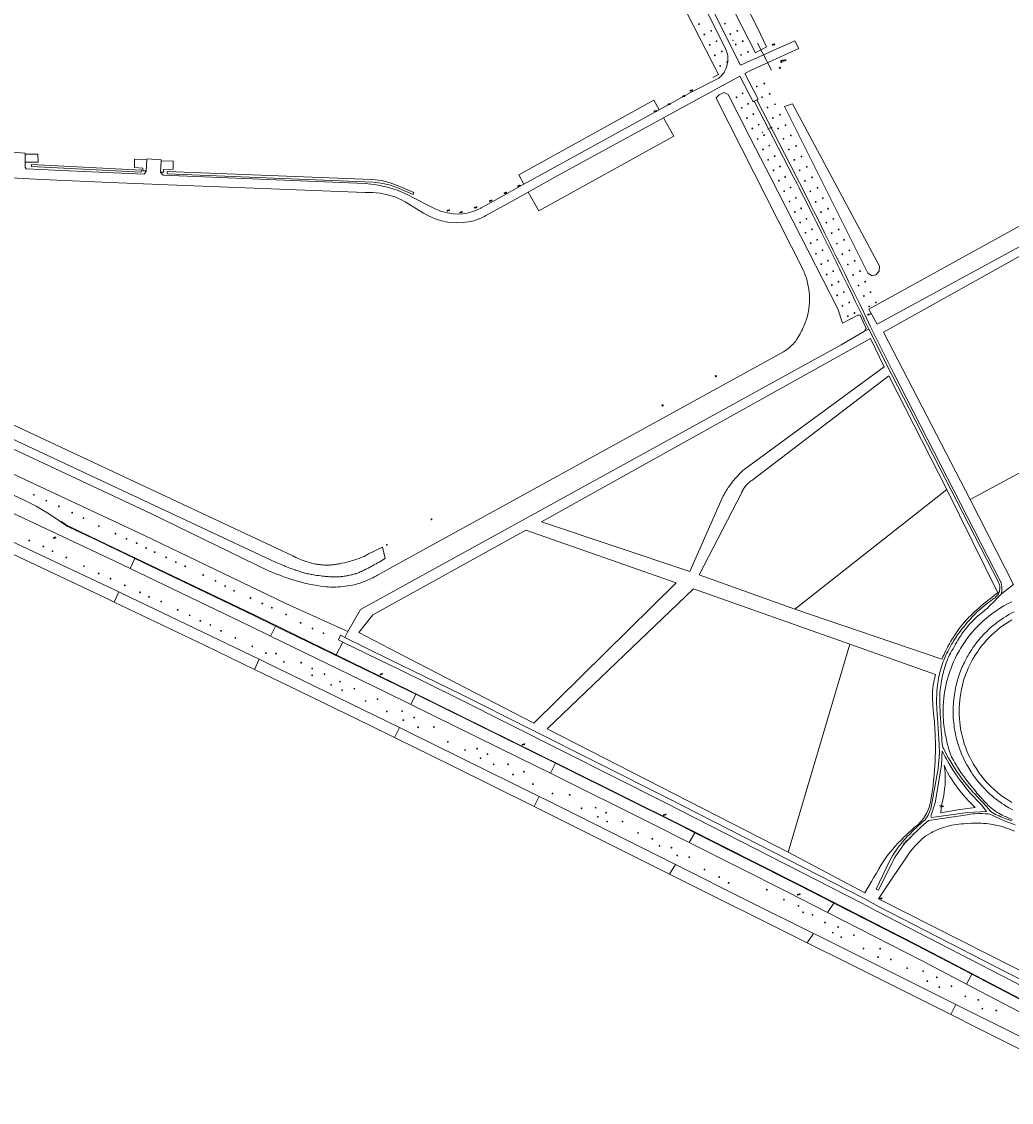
# Model space of a CAD drawing. Header units: metres. Extents: x 138165 to 154469, y 480134 to 494189.
# Tile 136 of 256: x 147764 to 148399, y 482407 to 483100. Entities that reach past the tile are written whole.
import ezdxf

# ---------------------------------------------------------------- set-up
doc = ezdxf.new("R2010")
doc.units = ezdxf.units.M
doc.header["$LTSCALE"] = 0.001
doc.header["$MEASUREMENT"] = 0
for name, color, linetype, lineweight in [('Level 5', 7, 'Continuous', 0), ('TOP-L-duiker', 7, 'Continuous', 0), ('TOP-L-terrein schutting raster hek leuning', 7, 'Continuous', 0), ('TOP-L-topo objecten punt', 7, 'Continuous', 0), ('TOP-L-topo objecten vlak', 7, 'Continuous', 0), ('TOP-T-topo huisnummering naamgeving', 7, 'Continuous', 0)]:
    doc.layers.add(name, color=color, linetype=linetype, lineweight=lineweight)
doc.styles.add('Style-INTL_ISO', font='INTL_ISO.shx')
doc.styles.add('Style-STANDARD', font='STANDARD.shx')

# ---------------------------------------------------------------- blocks, each defined once
blk = doc.blocks.new('24')
at = {"layer": 'TOP-L-topo objecten punt', "color": 7, "linetype": 'Continuous', "lineweight": 0}
for radius in [0.025, 0.0182, 0.0115, 0.005]:
    blk.add_circle((0, 0), radius, dxfattribs=at)
blk = doc.blocks.new('121')
at = {"layer": 'TOP-L-topo objecten punt', "color": 7, "linetype": 'Continuous', "lineweight": 0}
blk.add_circle((0, 0), 0.025, dxfattribs=at)
at = {"layer": 'TOP-L-topo objecten punt', "color": 7, "linetype": 'Continuous', "lineweight": 0, "style": 'Style-STANDARD'}
blk.add_text('LD', height=0.06, dxfattribs=at).set_placement((0.0483, 0))
blk = doc.blocks.new('*U13')
at = {"layer": 'Level 5', "color": 7, "linetype": 'Continuous', "lineweight": 0}
blk.add_circle((0, 0), 0.0415, dxfattribs=at)
blk = doc.blocks.new('150')
at = {"layer": 'Level 5', "color": 7, "linetype": 'Continuous', "lineweight": 0}
blk.add_blockref('*U13', (0, 0), dxfattribs=at)
blk = doc.blocks.new('73')
at = {"layer": 'TOP-L-topo objecten punt', "color": 7, "linetype": 'Continuous', "lineweight": 0}
blk.add_circle((0, 0), 0.025, dxfattribs=at)
at = {"layer": 'TOP-L-topo objecten punt', "color": 7, "linetype": 'Continuous', "lineweight": 0, "style": 'Style-STANDARD'}
blk.add_text('WP', height=0.06, dxfattribs=at).set_placement((0.0483, 0))
blk = doc.blocks.new('10')
at = {"layer": 'TOP-L-topo objecten punt', "linetype": 'Continuous', "lineweight": 0}
blk.add_circle((0, 0), 0.0125, dxfattribs=at)
blk = doc.blocks.new('17')
at = {"layer": 'TOP-L-topo objecten punt', "color": 7, "linetype": 'Continuous', "lineweight": 0}
blk.add_circle((0, 0), 0.025, dxfattribs=at)
at = {"layer": 'TOP-L-topo objecten punt', "color": 7, "linetype": 'Continuous', "lineweight": 0, "style": 'Style-STANDARD'}
blk.add_text('HP', height=0.06, dxfattribs=at).set_placement((0.0483, 0))
blk = doc.blocks.new('18')
at = {"layer": 'TOP-L-topo objecten punt', "color": 7, "linetype": 'Continuous', "lineweight": 0}
blk.add_circle((0, 0), 0.025, dxfattribs=at)
at = {"layer": 'TOP-L-topo objecten punt', "color": 7, "linetype": 'Continuous', "lineweight": 0, "style": 'Style-STANDARD'}
blk.add_text('PP', height=0.06, dxfattribs=at).set_placement((0.0483, 0))
blk = doc.blocks.new('123')
at = {"layer": 'TOP-L-topo objecten punt', "color": 7, "linetype": 'Continuous', "lineweight": 0}
blk.add_circle((0, 0), 0.025, dxfattribs=at)
at = {"layer": 'TOP-L-topo objecten punt', "color": 7, "linetype": 'Continuous', "lineweight": 0, "style": 'Style-STANDARD'}
blk.add_text('PT', height=0.06, dxfattribs=at).set_placement((0.0483, 0))
blk = doc.blocks.new('11')
at = {"layer": 'TOP-L-topo objecten punt', "color": 7, "linetype": 'Continuous', "lineweight": 0}
blk.add_circle((0, 0), 0.025, dxfattribs=at)
at = {"layer": 'TOP-L-topo objecten punt', "color": 7, "linetype": 'Continuous', "lineweight": 0, "style": 'Style-STANDARD'}
blk.add_text('AB', height=0.06, dxfattribs=at).set_placement((0.0483, 0))
blk = doc.blocks.new('14')
at = {"layer": 'TOP-L-topo objecten punt', "color": 7, "linetype": 'Continuous', "lineweight": 0}
blk.add_circle((0, 0), 0.025, dxfattribs=at)
at = {"layer": 'TOP-L-topo objecten punt', "color": 7, "linetype": 'Continuous', "lineweight": 0, "style": 'Style-STANDARD'}
blk.add_text('VB', height=0.06, dxfattribs=at).set_placement((0.0483, 0))

msp = doc.modelspace()

# ---------------------------------------------------------------- linework, layer by layer
at = {"layer": 'TOP-L-duiker', "flags": 128}
msp.add_lwpolyline([(148244.95, 483068.62), (148236.03, 483085.97)], dxfattribs=at)
at = {"layer": 'TOP-L-terrein schutting raster hek leuning', "flags": 128}
msp.add_lwpolyline([(148207.25, 483063.9), (148211.03, 483065.79), (148153.34, 483178.51), (148152.7, 483179.6), (148151.86, 483180.97), (148151.52, 483181.52), (148150.89, 483182.49), (148150.03, 483183.79), (148149.24, 483184.94), (148148.54, 483185.92), (148147.8, 483186.86), (148147.33, 483187.44), (148146.47, 483188.49), (148145.74, 483189.35), (148144.98, 483190.24), (148143.8, 483191.57), (148043.12, 483297.37), (148040.66, 483299.96), (148028, 483313.26), (148026.89, 483312.22)], dxfattribs=at)
at = {"layer": 'TOP-L-topo objecten vlak', "flags": 128}
for points in [[(148241.63, 483083.56), (148235.97, 483095.75), (148189.72, 483185.94), (148187.93, 483189.24), (148186.74, 483191.35), (148185.19, 483193.99), (148184.11, 483195.78), (148182.97, 483196.19), (148181.4, 483196.02), (148179.48, 483194.8), (148178.52, 483193.22), (148178.17, 483191.3), (148178.52, 483189.53), (148179.12, 483188.48), (148180.03, 483186.82), (148180.95, 483185.05), (148182.35, 483182.19), (148234.71, 483079.75), (148241.63, 483083.56)], [(148235.52, 483049.62), (148236.35, 483050.05), (148227.86, 483066.48), (148231.46, 483068.46), (148262.4, 483082.55), (148259.81, 483087.47), (148225.14, 483071.95), (148173.44, 483175.03)], [(148169.96, 483174.03), (148215.48, 483082.27), (148216.06, 483080.92), (148216.4, 483079.89), (148216.64, 483078.95), (148216.88, 483077.54), (148216.98, 483076.54), (148217, 483075.22), (148216.94, 483074.23), (148216.82, 483073.23), (148216.61, 483072.18), (148216.36, 483071.22), (148216.11, 483070.47), (148215.74, 483069.54), (148215.3, 483068.61), (148214.89, 483067.87), (148214.5, 483067.23), (148214.05, 483066.58), (148213.59, 483065.99), (148213.1, 483065.42), (148212.4, 483064.68), (148211.77, 483064.1), (148211.14, 483063.58), (148193.46, 483054.64), (148172.9, 483043.31)], [(148175.68, 483038.12), (148224.67, 483064.9), (148233.25, 483048.38), (148233.93, 483048.73)], [(148304.59, 482901.24), (148305.71, 482903.07), (148301.88, 482911.53), (148300.21, 482911.53), (148290.4, 482906.42), (148287.54, 482915.57), (148244.28, 483000), (148231.56, 483024.81), (148231.33, 483025.25), (148217.13, 483052.95), (148214.66, 483054.26), (148211.4, 483052.82), (148209.45, 483051), (148209.9, 483049.75), (148265.61, 482939.83), (148265.79, 482939.37), (148265.97, 482938.94), (148266.16, 482938.44), (148266.35, 482937.94), (148266.55, 482937.39), (148266.77, 482936.76), (148267.07, 482935.86), (148267.33, 482935), (148267.54, 482934.29), (148267.75, 482933.5), (148267.91, 482932.9), (148268.26, 482931.43), (148268.54, 482930.01), (148268.68, 482929.25), (148268.75, 482928.81), (148268.86, 482928.14), (148268.94, 482927.59), (148269.05, 482926.71), (148269.15, 482925.81), (148269.23, 482924.93), (148269.34, 482923.06), (148269.35, 482922.31), (148269.34, 482921.48), (148269.32, 482920.73), (148269.28, 482919.91), (148269.23, 482919.06), (148269.21, 482918.78), (148269.16, 482918.15), (148269.08, 482917.41), (148269.02, 482916.87), (148268.97, 482916.44), (148268.82, 482915.34), (148268.66, 482914.37), (148268.46, 482913.28), (148268.35, 482912.74), (148268.21, 482912.09), (148267.97, 482911.09), (148267.6, 482909.71), (148267.25, 482908.52), (148267.15, 482908.2), (148266.82, 482907.31), (148266.52, 482906.53), (148266.15, 482905.63), (148265.63, 482904.42), (148265.08, 482903.21), (148264.5, 482901.99), (148264.23, 482901.45), (148264.02, 482901.04), (148263.71, 482900.45), (148263.23, 482899.54), (148262.86, 482898.87), (148262.22, 482897.76), (148261.2, 482896.08), (148260.35, 482894.75), (148259.9, 482894.27), (148259.46, 482893.79), (148258.73, 482893.04), (148257.98, 482892.3), (148257.25, 482891.62), (148256.92, 482891.33), (148256.43, 482890.9), (148255.55, 482890.15), (148254.79, 482889.55), (148253.84, 482888.83), (148253.22, 482888.39), (148252.63, 482887.97), (148000, 482749.1), (147993.05, 482745.28), (147992.29, 482744.82), (147991.56, 482744.41), (147990.31, 482743.72), (147989.27, 482743.18), (147987.48, 482742.31), (147987.02, 482742.09), (147986.3, 482741.77), (147985.07, 482741.24), (147983.17, 482740.49), (147981.63, 482739.93), (147981.1, 482739.75), (147980.32, 482739.49), (147979.37, 482739.2), (147978.17, 482738.89), (147977.41, 482738.71), (147976.3, 482738.46), (147974.56, 482738.09), (147973.27, 482737.89), (147971.66, 482737.66), (147970.14, 482737.48), (147968.37, 482737.32), (147967.06, 482737.23), (147965.69, 482737.18), (147964.53, 482737.15), (147963.09, 482737.15), (147961.67, 482737.19), (147960.61, 482737.28), (147959.31, 482737.4), (147957.56, 482737.59), (147955.79, 482737.82), (147953.93, 482738.09), (147952.44, 482738.33), (147950.85, 482738.61), (147948.38, 482739.1), (147946.73, 482739.46), (147945.48, 482739.75), (147943.57, 482740.23), (147941.78, 482740.71), (147940.24, 482741.16), (147938.72, 482741.62), (147936.61, 482742.31), (147935.12, 482742.8), (147933.4, 482743.4), (147931.12, 482744.2), (147929.74, 482744.71), (147927.07, 482745.72), (147925.23, 482746.43), (147922.77, 482747.42), (147847.02, 482784.3), (147699.89, 482853.17)], [(148233.93, 483048.73), (148235.52, 483049.62)], [(148392.34, 482732.9), (148392.43, 482733.37), (148392.49, 482733.71), (148392.58, 482734.42), (148392.62, 482734.91), (148392.65, 482735.51), (148392.66, 482735.96), (148392.65, 482736.42), (148392.63, 482736.96), (148392.58, 482737.49), (148392.53, 482737.92), (148392.45, 482738.43), (148392.34, 482739.01), (148392.25, 482739.4), (148392.12, 482739.92), (148391.94, 482740.5), (148391.88, 482740.69), (148323.22, 482874.63), (148311.45, 482898.07), (148308.2, 482904.54), (148306.02, 482909.11), (148304.08, 482913.17), (148301.7, 482918.1), (148298.95, 482923.79), (148296.94, 482927.92), (148294.62, 482932.66), (148292.29, 482937.41), (148290.58, 482940.89), (148288.71, 482944.65), (148286.51, 482949.08), (148284.53, 482953.1), (148282.55, 482957.12), (148280.84, 482960.58), (148279.16, 482963.97), (148277.19, 482967.94), (148274.98, 482972.37), (148273.11, 482976.1), (148271.91, 482978.49), (148270.4, 482981.49), (148268.81, 482984.65), (148266.31, 482989.59), (148264.3, 482993.57), (148262.86, 482996.4), (148261.02, 483000), (148260.3, 483001.43), (148235.52, 483049.62)], [(148172.9, 483043.31), (148169.58, 483049.42), (148082.93, 483001.58), (148086.2, 482995.54)], [(148172.9, 483043.31), (148086.2, 482995.54)], [(148233.93, 483048.73), (148258.86, 483000.53), (148259.13, 483000), (148261.34, 482995.7), (148262.62, 482993.2), (148264.49, 482989.53), (148266.43, 482985.7), (148268.32, 482981.97), (148269.89, 482978.85), (148271.51, 482975.64), (148273.6, 482971.46), (148275.5, 482967.65), (148277.2, 482964.21), (148279.32, 482959.92), (148281.3, 482955.91), (148283.54, 482951.33), (148285.02, 482948.31), (148286.34, 482945.66), (148287.43, 482943.47), (148288.78, 482940.73), (148290.3, 482937.66), (148291.62, 482934.98), (148293.52, 482931.11), (148294.86, 482928.37), (148296.77, 482924.45), (148298.66, 482920.55), (148300.17, 482917.43), (148301.77, 482914.1), (148303.46, 482910.58), (148304.88, 482907.61), (148306.7, 482903.77), (148307.33, 482902.51)], [(148309.49, 482936.67), (148311.88, 482937.32), (148314.05, 482939.71), (148314.27, 482942.97), (148258.33, 483047.11), (148253.22, 483045.36), (148306.74, 482938.4), (148309.49, 482936.67)], [(148088.95, 482990.39), (148095.76, 482978.42), (148182.4, 483026.26), (148175.68, 483038.12)], [(148088.95, 482990.39), (148105.94, 483000), (148138.4, 483017.74), (148175.68, 483038.12)], [(148524.71, 483035.39), (148307.3, 482915.36), (148312.65, 482905.71), (148560.52, 483040.73)], [(147283.09, 483021.25), (147407.25, 482968.11), (147542.04, 482907.44), (147695.61, 482839.06), (147842.45, 482770.52), (147933.47, 482726.73), (147973.35, 482708.58)], [(147766.33, 483014.82), (147766.33, 483015.49), (147758.08, 483016.12), (147758.04, 483015.19)], [(147766.33, 483009.63), (147774.66, 483009.67), (147774.55, 483014.82), (147766.33, 483014.82)], [(147766.33, 483009.63), (147766.33, 483014.82)], [(147843.93, 483004.07), (147843.9, 483003.71), (147842.7, 483001.91), (147794.56, 483004.16), (147767.11, 483005.38), (147766.33, 483006.41), (147766.33, 483009.63)], [(147840.93, 483004.54), (147770.36, 483008.17), (147770.48, 483006.92), (147840.68, 483003.29), (147840.93, 483004.54)], [(147844.46, 483011.17), (147836.52, 483011.67), (147836.39, 483006.18), (147841.74, 483005.79), (147841.78, 483004.02), (147843.93, 483004.07)], [(147844.46, 483011.17), (147843.93, 483004.07)], [(147853.48, 483010.58), (147853.5, 483011.21), (147844.5, 483011.81), (147844.46, 483011.17)], [(147853.21, 483003.13), (147855.31, 483003.22), (147855.18, 483004.95), (147861.28, 483005.21), (147861.23, 483010.25), (147853.48, 483010.58)], [(147853.21, 483003.13), (147853.48, 483010.58)], [(148086.2, 482995.54), (148075.44, 482989.62), (148058.77, 482980.34), (148058.55, 482980.22), (148055.76, 482978.83), (148052.84, 482977.74), (148049.83, 482976.97), (148046.75, 482976.51), (148043.64, 482976.38), (148041.04, 482976.54), (148037.17, 482977.12), (148033.38, 482978.1), (148029.72, 482979.47), (148026.22, 482981.22), (148015.33, 482986.69), (148012.1, 482988.46), (148005.52, 482991.43), (147998.66, 482993.68), (147991.6, 482995.21), (147984.44, 482995.99), (147854.85, 483001.31), (147853.2, 483002.96), (147853.21, 483003.13)], [(147994.56, 482996.13), (147999.83, 482995.04), (148004.73, 482993.4), (148015.08, 482988.86), (148015.63, 482990.13), (148006.55, 482993.95), (148000.37, 482996.49), (147994.92, 482997.95), (147988.75, 482998.49), (147857.43, 483003.58), (147857.43, 483002.13), (147989.47, 482996.86), (147994.56, 482996.13)], [(147732.92, 483000.86), (147777.32, 482998.61), (147815.71, 482996.81), (147858, 482995.01), (147984.44, 482990.12), (147989.25, 482990.17), (147994.03, 482989.72), (147998.74, 482988.77), (148003.32, 482987.33), (148007.73, 482985.43), (148010.06, 482984.19), (148021.81, 482976.96), (148025.44, 482974.93), (148029.26, 482973.29), (148033.23, 482972.06), (148037.31, 482971.26), (148041.45, 482970.88), (148042.97, 482970.85), (148046.67, 482970.89), (148050.36, 482971.32), (148053.97, 482972.13), (148057.49, 482973.31), (148060.86, 482974.85), (148061.8, 482975.37), (148078.75, 482984.62), (148088.95, 482990.39)], [(148372.25, 482793.34), (148316.7, 482900.7), (148449.31, 482974.67)], [(147640.33, 482896.63), (147937.97, 482757.18), (147938.59, 482756.85), (147939.33, 482756.48), (147939.9, 482756.2), (147940.62, 482755.86), (147941.52, 482755.45), (147942.58, 482755), (147943.42, 482754.66), (147944.04, 482754.42), (147944.89, 482754.11), (147945.69, 482753.83), (147946.77, 482753.48), (147947.81, 482753.16), (147948.86, 482752.86), (147949.29, 482752.75), (147950.08, 482752.55), (147950.27, 482752.5), (147951.1, 482752.29), (147951.89, 482752.11), (147952.58, 482751.96), (147953.61, 482751.78), (147954.01, 482751.71), (147955.05, 482751.56), (147956.03, 482751.45), (147956.93, 482751.37), (147957.33, 482751.34), (147957.81, 482751.32), (147958.5, 482751.29), (147959.36, 482751.27), (147959.95, 482751.27), (147960.38, 482751.28), (147960.97, 482751.29), (147961.63, 482751.32), (147962.3, 482751.37), (147963.31, 482751.45), (147964.07, 482751.54), (147964.62, 482751.61), (147965.43, 482751.73), (147966.05, 482751.83), (147966.72, 482751.94), (147967.25, 482752.03), (147968.05, 482752.18), (147969.44, 482752.45), (147971.06, 482752.81), (147972.33, 482753.11), (147973.68, 482753.46), (147974.48, 482753.67), (147975.08, 482753.84), (147976.01, 482754.11), (147977.12, 482754.45), (147978.39, 482754.87), (147979.15, 482755.13), (147980.08, 482755.46), (147980.91, 482755.76), (147981.32, 482755.91), (147981.83, 482756.11), (147982.79, 482756.49), (147983.72, 482756.87), (147986.63, 482758.47), (147989.7, 482760.06), (147992.28, 482761.33), (147995.55, 482762.86), (147997.29, 482755.44), (147993.35, 482753.24), (147992.35, 482752.66), (147991.38, 482752.11), (147990.45, 482751.59), (147989.99, 482751.33), (147989.18, 482750.89), (147988.21, 482750.36), (147987.53, 482749.99), (147986.89, 482749.66), (147986.41, 482749.4), (147985.46, 482748.91), (147984.85, 482748.6), (147983.8, 482748.07), (147983.22, 482747.78), (147982.75, 482747.54), (147982.09, 482747.22), (147981.19, 482746.84), (147980.62, 482746.61), (147979.98, 482746.36), (147979.43, 482746.16), (147978.92, 482745.98), (147978.42, 482745.82), (147978.21, 482745.75), (147977.81, 482745.62), (147977.09, 482745.4), (147976.57, 482745.25), (147976.1, 482745.12), (147975.34, 482744.93), (147974.55, 482744.74), (147973.62, 482744.54), (147973.33, 482744.49), (147972.85, 482744.4), (147972.35, 482744.31), (147971.67, 482744.2), (147970.85, 482744.08), (147970.16, 482744), (147969.45, 482743.92), (147969.08, 482743.89), (147968.53, 482743.84), (147967.89, 482743.8), (147967.04, 482743.76), (147966.23, 482743.73), (147965.64, 482743.72), (147964.99, 482743.72), (147964.55, 482743.73), (147963.74, 482743.75), (147962.98, 482743.78), (147962.17, 482743.81), (147961.5, 482743.84), (147960.75, 482743.89), (147959.92, 482743.94), (147959.35, 482743.99), (147958.68, 482744.04), (147958.14, 482744.09), (147957.58, 482744.14), (147956.88, 482744.22), (147955.86, 482744.33), (147954.61, 482744.49), (147953.87, 482744.59), (147953.22, 482744.69), (147952.14, 482744.86), (147951.36, 482744.99), (147950.37, 482745.16), (147949.7, 482745.29), (147949.12, 482745.4), (147948.24, 482745.58), (147947.82, 482745.67), (147947.4, 482745.76), (147946.66, 482745.93), (147946.2, 482746.04), (147945.6, 482746.18), (147942.2, 482747.24), (147941.36, 482747.52), (147940.24, 482747.9), (147939.49, 482748.15), (147938.69, 482748.44), (147937.68, 482748.79), (147936.63, 482749.18), (147936.18, 482749.35), (147935.1, 482749.76), (147933.99, 482750.18), (147933.37, 482750.43), (147932.57, 482750.74), (147931.64, 482751.12), (147930.85, 482751.45), (147930.08, 482751.77), (147928.99, 482752.24), (147927.37, 482752.95), (147560.68, 482924.49)], [(147973.35, 482708.58), (147981.37, 482722.75), (148000, 482733.01), (148289.61, 482892.45), (148304.59, 482901.24)], [(148304.59, 482901.24), (148307.33, 482902.51)], [(148307.33, 482902.51), (148321.81, 482873.75), (148390.47, 482740.35), (148390.6, 482740.1), (148390.91, 482739.33), (148391.15, 482738.53), (148391.3, 482737.72), (148391.37, 482736.89), (148391.35, 482736.05), (148391.24, 482735.23), (148391.04, 482734.42), (148390.76, 482733.63), (148390.4, 482732.88), (148389.97, 482732.17), (148389.46, 482731.51), (148388.89, 482730.91), (148388.26, 482730.37), (148387.57, 482729.9), (148386.94, 482729.46), (148385.54, 482728.45), (148384.27, 482727.5), (148382.63, 482726.22), (148381.24, 482725.09), (148379.55, 482723.65), (148378.52, 482722.74), (148376.89, 482721.22), (148375.32, 482719.7), (148374.1, 482718.46), (148372.8, 482717.09), (148372.04, 482716.27), (148370.7, 482714.76), (148369.71, 482713.59), (148368.39, 482711.96), (148367.45, 482710.76), (148366.77, 482709.87), (148365.86, 482708.69), (148365.05, 482707.61), (148364.24, 482706.48), (148363.56, 482705.51), (148362.85, 482704.44), (148361.81, 482702.83), (148361, 482701.52), (148360.45, 482700.59), (148359.69, 482699.25), (148358.79, 482697.58), (148357.93, 482695.91), (148357.41, 482694.84), (148356.61, 482693.12), (148356.51, 482692.9), (148356.03, 482691.82), (148355.36, 482690.2), (148354.9, 482688.99), (148354.53, 482687.97), (148354.13, 482686.81), (148353.66, 482685.32), (148353.24, 482683.87), (148352.87, 482682.44), (148352.66, 482681.59), (148352.41, 482680.5), (148352.08, 482678.88), (148351.76, 482677), (148351.52, 482675.39), (148351.36, 482674.05), (148351.34, 482673.82), (148351.2, 482672.36), (148351.05, 482670.53), (148350.97, 482669.24), (148350.89, 482667.54), (148350.84, 482666.28), (148350.81, 482663.52), (148350.82, 482662.32), (148350.86, 482660.3), (148350.94, 482658.5), (148351.07, 482656.36), (148351.16, 482655.3), (148351.36, 482653.22), (148352.54, 482636.18), (148352.7, 482630.57), (148351.83, 482620.78), (148347.56, 482597.41), (148347.46, 482596.9), (148347.32, 482596.26), (148347.05, 482595.25), (148346.66, 482594.05), (148346.27, 482593.01), (148345.78, 482591.91), (148345.29, 482590.94), (148344.68, 482589.88), (148344.11, 482588.99), (148343.38, 482587.97), (148341.03, 482585.97), (148338.31, 482583.52), (148335.86, 482581.17), (148333.13, 482578.39), (148332.21, 482577.4), (148330.64, 482575.67), (148328.96, 482573.74), (148327.65, 482572.18), (148326.88, 482571.16), (148325.96, 482569.91), (148324.72, 482568.13), (148323.68, 482566.54), (148322.6, 482564.79), (148321.49, 482562.88), (148320.69, 482561.42), (148312.02, 482543.45), (148313.48, 482542.73), (148322.29, 482560.45), (148323.01, 482561.81), (148324.07, 482563.69), (148324.74, 482564.81), (148325.72, 482566.39), (148326.94, 482568.22), (148327.62, 482569.2), (148329.04, 482571.12), (148330.75, 482573.06), (148332.24, 482574.69), (148334, 482576.56), (148336.07, 482578.67), (148338.45, 482581.01), (148340.7, 482583.13), (148342.72, 482584.96), (148343.84, 482585.95), (148345.66, 482587.51), (148370.48, 482591.11), (148372.56, 482591.46), (148374.56, 482591.7), (148375.32, 482591.77), (148377.93, 482591.9), (148379.05, 482591.92), (148380.15, 482591.9), (148381.85, 482591.83), (148383.9, 482591.66), (148384.98, 482591.54), (148386.77, 482590.63), (148389.04, 482589.54), (148390.39, 482588.92), (148392.14, 482588.15), (148394.27, 482587.26), (148396.88, 482586.24), (148398.36, 482585.69), (148401.28, 482584.68)], [(148308.34, 482896.51), (148317.24, 482878.49), (148227.4, 482812.61), (148226.37, 482811.67), (148225.96, 482811.28), (148225.45, 482810.78), (148224.63, 482809.97), (148224.17, 482809.5), (148223.28, 482808.56), (148222.42, 482807.62), (148221.66, 482806.75), (148221.27, 482806.3), (148220.96, 482805.92), (148220.37, 482805.21), (148219.71, 482804.39), (148218.83, 482803.23), (148218.02, 482802.12), (148217.49, 482801.37), (148217.2, 482800.96), (148216.74, 482800.27), (148216.15, 482799.37), (148215.62, 482798.53), (148215.04, 482797.58), (148214.49, 482796.64), (148213.9, 482795.58), (148192.5, 482747.13), (148097.46, 482778.91), (148308.34, 482896.51)], [(148259.84, 482723.01), (148198.63, 482744.94), (148225.66, 482797.4), (148225.77, 482797.67), (148225.86, 482797.88), (148226.01, 482798.22), (148226.12, 482798.46), (148226.21, 482798.65), (148226.3, 482798.84), (148226.44, 482799.1), (148226.6, 482799.4), (148226.76, 482799.68), (148226.9, 482799.92), (148227.02, 482800.13), (148227.2, 482800.42), (148227.4, 482800.72), (148227.6, 482801.02), (148227.75, 482801.22), (148227.92, 482801.46), (148228.09, 482801.68), (148228.27, 482801.9), (148228.45, 482802.12), (148228.58, 482802.28), (148228.82, 482802.55), (148228.96, 482802.72), (148229.21, 482802.98), (148229.32, 482803.09), (148229.48, 482803.26), (148229.66, 482803.44), (148229.82, 482803.6), (148230.07, 482803.83), (148230.33, 482804.06), (148230.54, 482804.25), (148230.82, 482804.48), (148230.99, 482804.63), (148231.25, 482804.83), (148231.47, 482804.99), (148231.63, 482805.11), (148231.77, 482805.21), (148232.05, 482805.41), (148232.29, 482805.56), (148320.24, 482872.62), (148357.35, 482799.7)], [(148504.41, 482864.52), (148372.25, 482793.34)], [(147789.32, 482778.92), (147781.91, 482783.93), (147773.37, 482789.14), (147763.99, 482793.74), (147753.65, 482798.38), (147747.52, 482800.63)], [(148259.84, 482723.01), (148357.35, 482799.7)], [(148357.35, 482799.7), (148390.13, 482733.58), (148389.08, 482732.82), (148387.62, 482731.74), (148386.38, 482730.8), (148385.76, 482730.33), (148384.73, 482729.52), (148383.59, 482728.62), (148381.92, 482727.26), (148380.6, 482726.16), (148379.54, 482725.26), (148378, 482723.92), (148376.54, 482722.61), (148375.36, 482721.53), (148374.15, 482720.4), (148372.46, 482718.78), (148371.57, 482717.85), (148370.6, 482716.82), (148369.4, 482715.48), (148368.07, 482713.93), (148367.36, 482713.07), (148366, 482711.37), (148364.89, 482709.9), (148363.6, 482708.11), (148362.67, 482706.76), (148361.6, 482705.14), (148360.94, 482704.09), (148359.98, 482702.51), (148358.98, 482700.78), (148358.05, 482699.07), (148357.42, 482697.87), (148356.52, 482696.04), (148355.58, 482694.03), (148355.11, 482692.97), (148354.26, 482690.93), (148259.84, 482723.01)], [(148400.06, 482738.88), (148372.25, 482793.34)], [(147833.63, 482748.99), (147819.3, 482755.86), (147743.36, 482791.68)], [(147736.33, 482776.53), (147760.68, 482765.17), (147826.49, 482734.04)], [(147965.81, 482693.7), (147913.13, 482719.3), (147813.35, 482767.09), (147795.2, 482775.72), (147794.04, 482776.29), (147792.91, 482776.94), (147791.83, 482777.65), (147789.56, 482779.23), (147789.32, 482778.92)], [(147789.32, 482778.92), (147791.67, 482777.27), (147792.62, 482776.63), (147793.61, 482776.05), (147794.62, 482775.53), (147813.17, 482766.72), (147836.71, 482755.44)], [(147989.36, 482719.43), (148087.32, 482773.63), (148183.82, 482739.87), (148092.56, 482649.98), (148000, 482697.87), (147980.33, 482708.05), (147989.36, 482719.43)], [(147733.3, 482770.02), (147754.43, 482760.15), (147818.21, 482730.05), (147823.4, 482727.57)], [(147833.63, 482748.99), (147836.71, 482755.44)], [(147836.71, 482755.44), (147912.91, 482718.95), (147926.84, 482712.18)], [(147923.7, 482705.7), (147910.57, 482712.08), (147833.63, 482748.99)], [(148392.34, 482732.9), (148400.06, 482738.88)], [(147823.4, 482727.57), (147826.49, 482734.04)], [(147826.49, 482734.04), (147828.6, 482733.04), (147916.52, 482690.86)], [(148255.62, 482567.12), (148101.04, 482646.35), (148194.98, 482736.11), (148295.27, 482700.66)], [(148398.94, 482587.36), (148394.8, 482588.87), (148392.53, 482589.73), (148392.01, 482589.93), (148390.86, 482590.38), (148390.25, 482590.6), (148389.2, 482591.06), (148388.45, 482591.44), (148387.62, 482591.91), (148387.04, 482592.28), (148386.14, 482592.93), (148385.47, 482593.46), (148384.77, 482594.09), (148384.2, 482594.66), (148380.7, 482598.91), (148378.98, 482600.59), (148377.02, 482602.59), (148375.22, 482604.51), (148374.28, 482605.53), (148373.62, 482606.28), (148372.39, 482607.69), (148371.76, 482608.43), (148370.77, 482609.61), (148369.74, 482610.89), (148368.6, 482612.32), (148367.26, 482614.08), (148365.52, 482616.47), (148363.87, 482618.83), (148362.71, 482620.57), (148361.79, 482621.99), (148360.51, 482624.05), (148359.53, 482625.68), (148358.49, 482627.5), (148357.67, 482628.96), (148357.11, 482630), (148356.34, 482631.45), (148355.38, 482633.35), (148355.02, 482634.08), (148354.49, 482635.17), (148354.22, 482638.86), (148354.08, 482640.72), (148353.94, 482642.78), (148353.76, 482645.49), (148353.61, 482647.95), (148353.45, 482650.48), (148353.31, 482652.99), (148353.15, 482655.99), (148353.05, 482657.93), (148352.94, 482660.1), (148352.86, 482661.88), (148352.78, 482663.7), (148352.8, 482665.86), (148352.87, 482667.82), (148352.97, 482669.42), (148353.16, 482671.54), (148353.45, 482674.05), (148353.65, 482675.41), (148353.91, 482676.96), (148354.36, 482679.3), (148354.56, 482680.25), (148354.8, 482681.29), (148355.13, 482682.61), (148355.46, 482683.88), (148355.78, 482685), (148356.2, 482686.36), (148356.78, 482688.03), (148357.29, 482689.4), (148357.89, 482690.86), (148358.47, 482692.18), (148359.17, 482693.66), (148359.69, 482694.7), (148360.19, 482695.65), (148360.62, 482696.41), (148361.32, 482697.63), (148362.02, 482698.77), (148362.5, 482699.71), (148362.95, 482700.58), (148363.55, 482701.65), (148364.37, 482703.07), (148365.43, 482704.79), (148366.51, 482706.42), (148367.06, 482707.22), (148368.15, 482708.73), (148369.45, 482710.42), (148370.83, 482712.1), (148371.94, 482713.37), (148373.02, 482714.55), (148374.04, 482715.6), (148375.22, 482716.77), (148376.54, 482718.01), (148377.33, 482718.72), (148379, 482720.04), (148379.8, 482720.7), (148381.09, 482721.77), (148382.02, 482722.58), (148383.34, 482723.74), (148384.56, 482724.86), (148385.67, 482725.9), (148386.86, 482727.06), (148388.05, 482728.25), (148389.3, 482729.55), (148390.35, 482730.68), (148392.34, 482732.9)], [(147823.4, 482727.57), (147881.86, 482699.68), (147913.4, 482684.42)], [(148357.7, 482678.04), (148358.23, 482679.89), (148358.78, 482681.68), (148359.46, 482683.68), (148360.04, 482685.25), (148361, 482687.65), (148361.7, 482689.29), (148362.68, 482691.4), (148363.85, 482693.73), (148365.41, 482696.56), (148366.18, 482697.87), (148367.75, 482700.35), (148369.11, 482702.37), (148369.85, 482703.4), (148370.86, 482704.76), (148372.54, 482706.89), (148373.84, 482708.44), (148374.98, 482709.74), (148376.41, 482711.28), (148378.59, 482713.48), (148379.95, 482714.78), (148380.75, 482715.51), (148382.48, 482717.02), (148384.29, 482718.5), (148386, 482719.83), (148387.09, 482720.64), (148388.73, 482721.8), (148391.16, 482723.4), (148393.93, 482725.08), (148396.17, 482726.33), (148398.99, 482727.76)], [(148363.14, 482673.37), (148363.51, 482674.91), (148363.8, 482676.02), (148364.23, 482677.57), (148364.88, 482679.69), (148365.26, 482680.83), (148365.72, 482682.11), (148366.15, 482683.28), (148366.4, 482683.91), (148366.81, 482684.91), (148367.27, 482686.01), (148367.57, 482686.68), (148368.04, 482687.72), (148368.59, 482688.89), (148369.11, 482689.93), (148369.79, 482691.24), (148370.43, 482692.4), (148370.96, 482693.35), (148371.62, 482694.47), (148372.51, 482695.9), (148373.32, 482697.15), (148374.12, 482698.33), (148374.63, 482699.05), (148375.04, 482699.63), (148375.74, 482700.57), (148376.67, 482701.78), (148377.58, 482702.92), (148378.79, 482704.36), (148379.75, 482705.44), (148380.89, 482706.67), (148381.98, 482707.81), (148382.95, 482708.78), (148384.12, 482709.89), (148385.04, 482710.74), (148386.31, 482711.85), (148388.27, 482713.47), (148389.42, 482714.38), (148390.86, 482715.45), (148391.98, 482716.24), (148393.72, 482717.42), (148395.1, 482718.3), (148396.2, 482718.97), (148397.14, 482719.52), (148398.66, 482720.38), (148400.45, 482721.32)], [(147923.7, 482705.7), (147926.84, 482712.18)], [(147926.84, 482712.18), (148012.38, 482670.6), (148016.79, 482668.42)], [(148399.08, 482716.16), (148397.66, 482715.32), (148395.36, 482713.85), (148393.14, 482712.3), (148391.6, 482711.15), (148389.81, 482709.72), (148387.64, 482707.85), (148386.47, 482706.77), (148384.88, 482705.22), (148382.64, 482702.84), (148381.43, 482701.46), (148380.08, 482699.82), (148378.18, 482697.34), (148377.15, 482695.88), (148375.62, 482693.55), (148374.33, 482691.41), (148373.46, 482689.85), (148372.1, 482687.21), (148371.11, 482685.1), (148370.62, 482683.96), (148369.42, 482680.93), (148368.58, 482678.49), (148367.91, 482676.32), (148367.11, 482673.27), (148366.75, 482671.66), (148366.27, 482669.19), (148365.88, 482666.63), (148365.64, 482664.66), (148365.43, 482662.21), (148365.31, 482660.04), (148365.27, 482657.6), (148365.3, 482655.44), (148365.45, 482652.62), (148365.64, 482650.53), (148365.86, 482648.65), (148366.23, 482646.25), (148366.75, 482643.54), (148367.37, 482640.89), (148367.95, 482638.74), (148368.58, 482636.7), (148369.26, 482634.71), (148370.04, 482632.65), (148371.11, 482630.09), (148371.84, 482628.51), (148373.16, 482625.9), (148374.33, 482623.78), (148375.04, 482622.59), (148376.07, 482620.94), (148378.18, 482617.85), (148379.14, 482616.56), (148380.75, 482614.54), (148382.64, 482612.35), (148383.71, 482611.18), (148385.43, 482609.43), (148387.64, 482607.34), (148390.07, 482605.26), (148393.14, 482602.89), (148395.74, 482601.09), (148399.08, 482599.03)], [(148013.63, 482661.94), (147996.74, 482670.24), (147923.7, 482705.7)], [(147971.44, 482704.81), (147968.57, 482706.23), (147967.22, 482703.32), (147969.99, 482701.95)], [(147973.35, 482708.58), (147971.44, 482704.81)], [(148413.58, 482481.14), (148395.32, 482490.22), (148314.08, 482532.2), (148304.4, 482537.44), (148178.36, 482601.86), (148045.66, 482668.44), (148007.42, 482687.16), (148000, 482690.8), (147971.44, 482704.81)], [(147969.99, 482701.95), (147965.81, 482693.7)], [(147969.99, 482701.95), (148000, 482687.38), (148006.02, 482684.46), (148044.52, 482665.44), (148176.64, 482598.98), (148302.82, 482534.54), (148312.52, 482529.24), (148412.4, 482477.8), (148416.56, 482475.71), (148420.46, 482473.81), (148424.05, 482472.12), (148427.92, 482470.34), (148430.23, 482469.31), (148433.1, 482468.06), (148434.14, 482467.47)], [(148295.27, 482700.66), (148255.62, 482567.12)], [(148295.27, 482700.66), (148350.14, 482681.14), (148349.84, 482679.99), (148349.5, 482678.62), (148349.29, 482677.66), (148349.01, 482676.23), (148348.67, 482674.18), (148348.42, 482672.15), (148348.27, 482670.34), (148348.16, 482668.3), (148348.14, 482666.58), (148348.44, 482661), (148348.58, 482658.55), (148348.86, 482656.22), (148349.09, 482653.99), (148349.36, 482651.22), (148349.52, 482649.27), (148349.65, 482647.43), (148349.73, 482646.05), (148349.88, 482643.29), (148349.98, 482640.66), (148350.05, 482637.8), (148350.08, 482634.76), (148350.06, 482631.5), (148349.99, 482628.38), (148349.89, 482625.8), (148349.72, 482622.52), (148349.53, 482619.8), (148349.26, 482616.57), (148348.87, 482612.82), (148348.52, 482609.9), (148347.93, 482605.64), (148347.34, 482601.98), (148347.14, 482600.47), (148346.91, 482599.26), (148346.51, 482597.59), (148346.18, 482596.49), (148345.62, 482594.94), (148345.16, 482593.82), (148344.49, 482592.42), (148343.86, 482591.26), (148342.31, 482588.85), (148341.26, 482587.49), (148340.51, 482586.62), (148339.33, 482585.38), (148338.49, 482584.59), (148337.3, 482583.58), (148336.27, 482582.78), (148331.63, 482578.49), (148329.6, 482576.55), (148327.78, 482574.73), (148326.19, 482573.06), (148324.34, 482571.02), (148322.76, 482569.21), (148320.91, 482566.99), (148319.14, 482564.75), (148316.89, 482561.71), (148315.29, 482559), (148313.8, 482556.48), (148312.23, 482553.82), (148310.44, 482550.79), (148309.04, 482548.44), (148307.46, 482545.78), (148304.68, 482541.12), (148255.62, 482567.12)], [(147913.4, 482684.42), (147916.52, 482690.86)], [(147916.52, 482690.86), (147920.17, 482689.11), (148006.38, 482647.1)], [(148529.46, 482406.73), (148528.17, 482407.3), (148496.26, 482424.51), (148457.19, 482445.49), (148338.12, 482507.8), (148262.9, 482546.27), (148187.49, 482584.34), (148111.86, 482621.99), (148012.64, 482670.94), (147965.81, 482693.7)], [(147913.4, 482684.42), (147934.73, 482674.1), (147987.53, 482648.38), (148003.24, 482640.67)], [(148399.29, 482588.2), (148397.13, 482589.05), (148395.36, 482589.8), (148394.09, 482590.36), (148392.78, 482591), (148391.69, 482591.58), (148390.7, 482592.15), (148389.51, 482592.88), (148388.22, 482593.74), (148387.11, 482594.54), (148385.95, 482595.45), (148384.99, 482596.25), (148384.61, 482596.59), (148383.92, 482597.21), (148382.8, 482598.34), (148381.21, 482599.97), (148379.73, 482601.56), (148378.68, 482602.75), (148377.78, 482603.78), (148376.7, 482605.07), (148375.86, 482606.09), (148375, 482607.17), (148373.85, 482608.58), (148372.64, 482610.07), (148370.86, 482612.3), (148369.56, 482613.95), (148367.61, 482616.47), (148366.42, 482618.19), (148365.19, 482620.04), (148364.11, 482621.77), (148363.29, 482623.12), (148362.55, 482624.41), (148362.02, 482625.37), (148361.58, 482626.18), (148360.45, 482628.42), (148359.75, 482630.05), (148359.05, 482631.86), (148358.64, 482633.07), (148358.33, 482634.08), (148357.99, 482635.33), (148357.58, 482637.06), (148357.35, 482638.24), (148357.22, 482638.98), (148356.84, 482640.62), (148356.39, 482642.74), (148356.04, 482644.71), (148355.82, 482646.06), (148355.69, 482646.99), (148355.47, 482648.73), (148355.31, 482650.27), (148355.15, 482652.28), (148355.07, 482653.59), (148355.01, 482655.12), (148354.98, 482656.54), (148354.97, 482657.6), (148354.98, 482659.07), (148355.05, 482661.08), (148355.2, 482663.55), (148355.39, 482665.74), (148355.68, 482668.08), (148355.91, 482669.69), (148356.26, 482671.73), (148356.67, 482673.8), (148357.23, 482676.25), (148357.7, 482678.04)], [(148399.71, 482594.25), (148398.44, 482594.94), (148397.14, 482595.67), (148396.08, 482596.29), (148394.96, 482596.98), (148393.9, 482597.65), (148392.67, 482598.47), (148391.98, 482598.95), (148390.86, 482599.74), (148389.09, 482601.08), (148387.78, 482602.11), (148386.73, 482602.99), (148385.86, 482603.73), (148385.04, 482604.46), (148384.09, 482605.33), (148383.03, 482606.34), (148381.85, 482607.52), (148380.78, 482608.63), (148379.75, 482609.75), (148378.85, 482610.77), (148378.05, 482611.71), (148377.24, 482612.7), (148376.14, 482614.09), (148375.04, 482615.57), (148373.87, 482617.22), (148372.94, 482618.62), (148370.96, 482621.84), (148370.17, 482623.26), (148368.97, 482625.55), (148368.29, 482626.95), (148367.57, 482628.51), (148366.87, 482630.12), (148366.34, 482631.43), (148365.77, 482632.93), (148365.45, 482633.82), (148364.88, 482635.5), (148364.45, 482636.86), (148364.03, 482638.34), (148363.65, 482639.73), (148363.33, 482641.02), (148362.95, 482642.73), (148362.65, 482644.18), (148362.36, 482645.83), (148362.16, 482647.1), (148361.98, 482648.41), (148361.78, 482650.12), (148361.63, 482651.68), (148361.52, 482653.19), (148361.45, 482654.54), (148361.4, 482655.89), (148361.38, 482657.6), (148361.4, 482658.93), (148361.45, 482660.77), (148361.54, 482662.27), (148361.64, 482663.64), (148361.78, 482665.07), (148361.97, 482666.74), (148362.2, 482668.39), (148362.4, 482669.6), (148362.63, 482670.88), (148362.95, 482672.46), (148363.14, 482673.37)], [(148016.79, 482668.42), (148013.63, 482661.94)], [(148103.3, 482617.74), (148082.71, 482627.98), (148013.63, 482661.94)], [(148016.79, 482668.42), (148106.51, 482624.17)], [(148006.38, 482647.1), (148003.24, 482640.67)], [(148006.38, 482647.1), (148011.48, 482644.62), (148095.88, 482602.86)], [(148003.24, 482640.67), (148040.26, 482622.51), (148092.65, 482596.38)], [(148382.75, 482593.28), (148370.8, 482592.71), (148347.58, 482589.39), (148347.18, 482590.32), (148349.91, 482598.76), (148354, 482622.97), (148354.43, 482632.15), (148355.05, 482630.89), (148355.52, 482629.98), (148356.34, 482628.4), (148356.92, 482627.32), (148357.75, 482625.81), (148358.86, 482623.89), (148360.19, 482621.67), (148361.62, 482619.39), (148362.95, 482617.39), (148364.41, 482615.26), (148365.89, 482613.21), (148367.8, 482610.68), (148369.55, 482608.49), (148370.66, 482607.13), (148371.68, 482605.94), (148372.61, 482604.87), (148373.55, 482603.81), (148375.26, 482601.95), (148376.43, 482600.73), (148377.79, 482599.34), (148379.41, 482597.74), (148382.75, 482593.28)], [(148103.3, 482617.74), (148106.51, 482624.17)], [(148106.51, 482624.17), (148111.57, 482621.67), (148187.15, 482584.04), (148195.85, 482579.65)], [(148355.84, 482621.28), (148355.7, 482622.92), (148355.83, 482622.6), (148356.34, 482621.38), (148356.8, 482620.33), (148357.83, 482618.26), (148359.09, 482616.01), (148360.27, 482614.15), (148361.69, 482611.98), (148363.26, 482609.72), (148364.93, 482607.48), (148366.69, 482605.27), (148369.09, 482602.47), (148371.75, 482599.62), (148373.64, 482597.74), (148375.63, 482595.88), (148364.45, 482594.39), (148353.57, 482592.36), (148353.96, 482597.19), (148354.37, 482598.8), (148354.81, 482600.76), (148355.34, 482603.5), (148355.69, 482605.82), (148355.92, 482607.42), (148356.11, 482609.16), (148356.21, 482610.39), (148356.32, 482612.58), (148356.34, 482614.78), (148356.31, 482615.85), (148356.21, 482617.78), (148356.02, 482619.88), (148355.84, 482621.28)], [(148192.08, 482573.45), (148168.48, 482585.31), (148103.3, 482617.74)], [(148092.65, 482596.38), (148095.88, 482602.86)], [(148095.88, 482602.86), (148102.51, 482599.58), (148183.39, 482559.17)], [(148092.65, 482596.38), (148179.63, 482552.98)], [(148452.9, 482466.7), (148313.54, 482537.3), (148322.11, 482550.16), (148330.59, 482562.73), (148331.87, 482564.68), (148333.12, 482566.44), (148334.28, 482567.96), (148335.46, 482569.43), (148337.3, 482571.54), (148338.53, 482572.84), (148340.02, 482574.33), (148341.82, 482575.99), (148343.27, 482577.25), (148343.86, 482577.63), (148345.8, 482578.8), (148347.37, 482579.67), (148348.42, 482580.2), (148350.22, 482581.06), (148351.65, 482581.67), (148353.22, 482582.29), (148355.26, 482583), (148356.78, 482583.47), (148358.21, 482583.86), (148360.53, 482584.4), (148362.14, 482584.71), (148363.34, 482584.9), (148365.08, 482585.13), (148366.71, 482585.28), (148368.55, 482585.4), (148373.2, 482585.72), (148374.63, 482585.78), (148376.3, 482585.81), (148379.28, 482585.74), (148380.92, 482585.63), (148382.58, 482585.48), (148385.61, 482585.09), (148388.8, 482584.51), (148391.02, 482584), (148393.26, 482583.39), (148394.88, 482582.89), (148398.17, 482581.72), (148400.76, 482580.64)], [(148195.85, 482579.65), (148192.08, 482573.45)], [(148195.85, 482579.65), (148262.54, 482545.99), (148284.88, 482534.57)], [(148280.87, 482528.55), (148254.96, 482541.85), (148192.08, 482573.45)], [(148183.39, 482559.17), (148179.63, 482552.98)], [(148183.39, 482559.17), (148230.19, 482535.79), (148271.89, 482515.07)], [(148179.63, 482552.98), (148267.82, 482508.97)], [(148280.87, 482528.55), (148284.88, 482534.57)], [(148284.88, 482534.57), (148337.72, 482507.54), (148373.36, 482488.89)], [(148370.02, 482482.5), (148341.07, 482497.66), (148280.87, 482528.55)], [(148267.82, 482508.97), (148271.89, 482515.07)], [(148271.89, 482515.07), (148272.85, 482514.59), (148337.04, 482482.52), (148363.18, 482469.45)], [(148267.82, 482508.97), (148268.71, 482508.53), (148293.21, 482496.33), (148359.86, 482463.09)], [(148373.36, 482488.89), (148370.02, 482482.5)], [(148373.36, 482488.89), (148457.01, 482445.11), (148461.55, 482442.68)], [(148458.73, 482435.9), (148430.81, 482450.53), (148426.81, 482452.75), (148370.02, 482482.5)], [(148363.18, 482469.45), (148359.86, 482463.09)], [(148363.18, 482469.45), (148399.6, 482451.25), (148434.09, 482434.02), (148453.79, 482423.98)], [(148359.86, 482463.09), (148377.67, 482454.21), (148451.05, 482417.37)]]:
    msp.add_lwpolyline(points, dxfattribs=at)

# ---------------------------------------------------------------- block references
at = {"layer": 'TOP-L-topo objecten punt', "xscale": 10, "yscale": 10, "zscale": 10}
for name, p in [('24', (148198.43, 483098.2)), ('24', (148215.15, 483098.45)), ('24', (148201.85, 483091.51)), ('24', (148206.3, 483093.92)), ('24', (148218.55, 483091.75)), ('24', (148223.05, 483093.88)), ('24', (148205.26, 483084.82)), ('24', (148209.71, 483087.25)), ('10', (148220.26, 483087.69)), ('24', (148221.96, 483085.06)), ('24', (148226.46, 483087.17)), ('14', (148245.66, 483084.83)), ('24', (148208.67, 483078.13)), ('24', (148213.13, 483080.58)), ('24', (148225.36, 483078.36)), ('24', (148229.87, 483080.46)), ('24', (148212.08, 483071.44)), ('24', (148216.55, 483073.91)), ('150', (148250.3, 483070.18)), ('150', (148251.27, 483073.92)), ('123', (148251.19, 483074.56)), ('73', (148252.78, 483074.62)), ('24', (148235.56, 483058.1)), ('24', (148240.34, 483060.15)), ('121', (148188.04, 483051.78)), ('121', (148193.01, 483055.47)), ('24', (148222.45, 483051.23)), ('24', (148226.48, 483053.81)), ('24', (148238.99, 483051.39)), ('24', (148243.75, 483053.46)), ('121', (148169.95, 483042.22)), ('121', (148178.71, 483046.69)), ('24', (148225.85, 483044.54)), ('24', (148229.89, 483047.1)), ('24', (148242.42, 483044.68)), ('24', (148247.15, 483046.77)), ('24', (148229.26, 483037.86)), ('24', (148233.3, 483040.39)), ('24', (148245.84, 483037.96)), ('24', (148250.56, 483040.08)), ('24', (148232.66, 483031.18)), ('24', (148236.71, 483033.68)), ('10', (148239.15, 483028.86)), ('10', (148242.79, 483030.82)), ('10', (148243.89, 483031.46)), ('10', (148245.08, 483031.98)), ('24', (148249.27, 483031.25)), ('24', (148253.96, 483033.39)), ('24', (148236.06, 483024.49)), ('24', (148240.12, 483026.97)), ('24', (148252.7, 483024.54)), ('24', (148257.37, 483026.7)), ('24', (148239.46, 483017.81)), ('24', (148243.54, 483020.26)), ('24', (148256.12, 483017.83)), ('24', (148260.78, 483020.01)), ('24', (148242.86, 483011.12)), ('24', (148246.95, 483013.55)), ('24', (148259.55, 483011.12)), ('24', (148264.18, 483013.32)), ('24', (148246.27, 483004.44)), ('24', (148250.36, 483006.84)), ('24', (148262.98, 483004.41)), ('24', (148267.59, 483006.63)), ('121', (148082.43, 482994.27)), ('24', (148249.67, 482997.75)), ('24', (148253.77, 483000.13)), ('24', (148266.4, 482997.69)), ('24', (148271, 482999.94)), ('121', (148073.77, 482989.79)), ('24', (148253.07, 482991.07)), ('24', (148257.18, 482993.42)), ('24', (148269.83, 482990.98)), ('24', (148274.4, 482993.24)), ('121', (148054.63, 482980.44)), ('121', (148064.29, 482984.75)), ('24', (148256.47, 482984.38)), ('24', (148260.59, 482986.72)), ('24', (148273.26, 482984.27)), ('24', (148277.81, 482986.56)), ('121', (148037.23, 482978.58)), ('121', (148045.31, 482977.37)), ('24', (148259.88, 482977.7)), ('24', (148264, 482980.01)), ('24', (148267.41, 482973.3)), ('24', (148276.69, 482977.56)), ('24', (148281.21, 482979.86)), ('24', (148284.62, 482973.17)), ('24', (148263.28, 482971.01)), ('24', (148270.82, 482966.59)), ('24', (148280.11, 482970.84)), ('24', (148288.03, 482966.48)), ('24', (148266.68, 482964.33)), ('24', (148274.23, 482959.88)), ('24', (148283.54, 482964.13)), ('24', (148291.43, 482959.79)), ('24', (148270.08, 482957.64)), ('24', (148277.64, 482953.17)), ('24', (148286.97, 482957.42)), ('24', (148294.84, 482953.1)), ('24', (148273.49, 482950.96)), ('24', (148281.05, 482946.46)), ('24', (148290.39, 482950.71)), ('24', (148298.24, 482946.41)), ('24', (148276.89, 482944.27)), ('24', (148284.47, 482939.75)), ('24', (148293.82, 482944)), ('24', (148301.65, 482939.72)), ('24', (148280.29, 482937.59)), ('24', (148287.88, 482933.04)), ('24', (148297.25, 482937.29)), ('24', (148305.06, 482933.03)), ('24', (148283.69, 482930.9)), ('24', (148291.29, 482926.33)), ('24', (148300.68, 482930.57)), ('24', (148308.46, 482926.34)), ('24', (148287.1, 482924.22)), ('24', (148294.7, 482919.62)), ('24', (148304.1, 482923.86)), ('24', (148311.87, 482919.65)), ('24', (148290.5, 482917.53)), ('24', (148293.9, 482910.85)), ('24', (148298.11, 482912.91)), ('11', (148306.94, 482911.88)), ('24', (148307.53, 482917.15)), ('150', (148209.33, 482872.43)), ('150', (148175.1, 482853.68)), ('24', (147771.88, 482796.39)), ('24', (147779.96, 482792.59)), ('24', (147787.95, 482788.96)), ('24', (147796.45, 482784.91)), ('24', (147803.81, 482781.42)), ('24', (148026.88, 482780.63)), ('24', (147813.6, 482776.26)), ('24', (147769.04, 482767.06)), ('18', (147784.69, 482768.57)), ('24', (147824.24, 482771.4)), ('24', (147831.32, 482768.17)), ('24', (147837.86, 482765.28)), ('24', (147778.01, 482763.18)), ('24', (147783.86, 482760.2)), ('24', (147844.03, 482762.23)), ('24', (147849.42, 482759.56)), ('24', (147998.27, 482764.26)), ('24', (147792.8, 482756.18)), ('24', (147856.77, 482756.28)), ('24', (147863.02, 482753.21)), ('24', (147803.98, 482750.65)), ('24', (147813.49, 482745.9)), ('24', (147868.9, 482750.49)), ('24', (147880.55, 482744.95)), ('24', (147821.16, 482742.59)), ('24', (147830.31, 482738.32)), ('24', (147888.38, 482741.2)), ('24', (147894.61, 482737.77)), ('24', (147840.17, 482733.77)), ('24', (147845.79, 482730.86)), ('24', (147900.37, 482734.78)), ('24', (147853.56, 482727.88)), ('24', (147910.9, 482730.16)), ('24', (147918.42, 482726.63)), ('24', (147924.55, 482723.94)), ('24', (147864.18, 482722.62)), ('24', (147871.87, 482719.06)), ('24', (147933.68, 482719.56)), ('24', (147878.67, 482715.53)), ('24', (147885.14, 482712.83)), ('24', (147943.06, 482714.31)), ('24', (147950.65, 482710.57)), ('24', (147891.97, 482709.14)), ('24', (147901.1, 482704.5)), ('24', (147957.7, 482707.6)), ('24', (147912.07, 482699.18)), ('24', (147920.78, 482694.86)), ('24', (147927.27, 482694.47)), ('24', (147932.24, 482689.25)), ('24', (147943.3, 482688.73)), ('24', (147950.44, 482684.94)), ('24', (147950.34, 482680.61)), ('24', (147958.3, 482681.35)), ('24', (147968.24, 482676.5)), ('17', (147994.16, 482681.11)), ('24', (147962.6, 482674.42)), ('24', (147969.59, 482671.1)), ('24', (147977.46, 482672.03)), ('24', (147984.73, 482664.08)), ('24', (147992.23, 482665.31)), ('24', (147998.31, 482657.4)), ('24', (148008.07, 482657.61)), ('24', (148008.87, 482651.78)), ('24', (148015.79, 482653.52)), ('24', (148028.36, 482647.48)), ('24', (148018.33, 482647.24)), ('24', (148037.39, 482637.91)), ('24', (148056.22, 482633.54)), ('17', (148085.27, 482635.99)), ('24', (148048.37, 482632.69)), ('24', (148058.39, 482627.47)), ('24', (148062.77, 482630.09)), ('24', (148066.82, 482623.49)), ('24', (148076.1, 482623.48)), ('24', (148079.18, 482616.95)), ('24', (148086.09, 482618.77)), ('24', (148092.04, 482610.73)), ('24', (148104.46, 482604.81)), ('24', (148115.55, 482603.9)), ('24', (148123.17, 482595.26)), ('24', (148132.19, 482595.73)), ('24', (148138.88, 482592.51)), ('10', (148353.07, 482597.06)), ('11', (148353.79, 482596.31)), ('24', (148133.62, 482589.78)), ('24', (148139.59, 482586.86)), ('24', (148149.38, 482586.79)), ('17', (148175.87, 482590.96)), ('24', (148159.32, 482579.47)), ('24', (148168.53, 482575.79)), ('24', (148173.08, 482571.19)), ('24', (148180.79, 482570.05)), ('24', (148184.41, 482565.07)), ('24', (148192.2, 482564)), ('24', (148201.98, 482556.08)), ('24', (148211.39, 482551.24)), ('24', (148217.48, 482547.51)), ('24', (148241.97, 482543.11)), ('24', (148252.97, 482536.74)), ('17', (148261.88, 482539.81)), ('11', (148314.3, 482537.32)), ('24', (148262.29, 482532.78)), ('24', (148265.31, 482528.57)), ('24', (148271.22, 482527.04)), ('24', (148279.22, 482522.04)), ('24', (148287.73, 482519.17)), ('24', (148284.13, 482515.57)), ('24', (148289.54, 482512.67)), ('24', (148297.68, 482513.91)), ('24', (148303.87, 482505.44)), ('24', (148314.68, 482505.28)), ('24', (148313.24, 482499.91)), ('24', (148321.41, 482498.33)), ('24', (148331.91, 482492.78)), ('24', (148342.21, 482490.84)), ('24', (148344.89, 482484.39)), ('24', (148350.96, 482486.88)), ('24', (148360.41, 482481.26)), ('24', (148352.54, 482480.64)), ('24', (148369.2, 482474.71)), ('24', (148377.57, 482472.44)), ('24', (148380.15, 482466.79)), ('24', (148389.09, 482465.66))]:
    msp.add_blockref(name, p, dxfattribs=at)

# ---------------------------------------------------------------- texts
at = {"layer": 'TOP-T-topo huisnummering naamgeving', "style": 'Style-INTL_ISO'}
msp.add_text('Michauxpad', height=1.25, rotation=45, dxfattribs=at).set_placement((148329.74, 482571.96))

doc.saveas('drawing.dxf')
